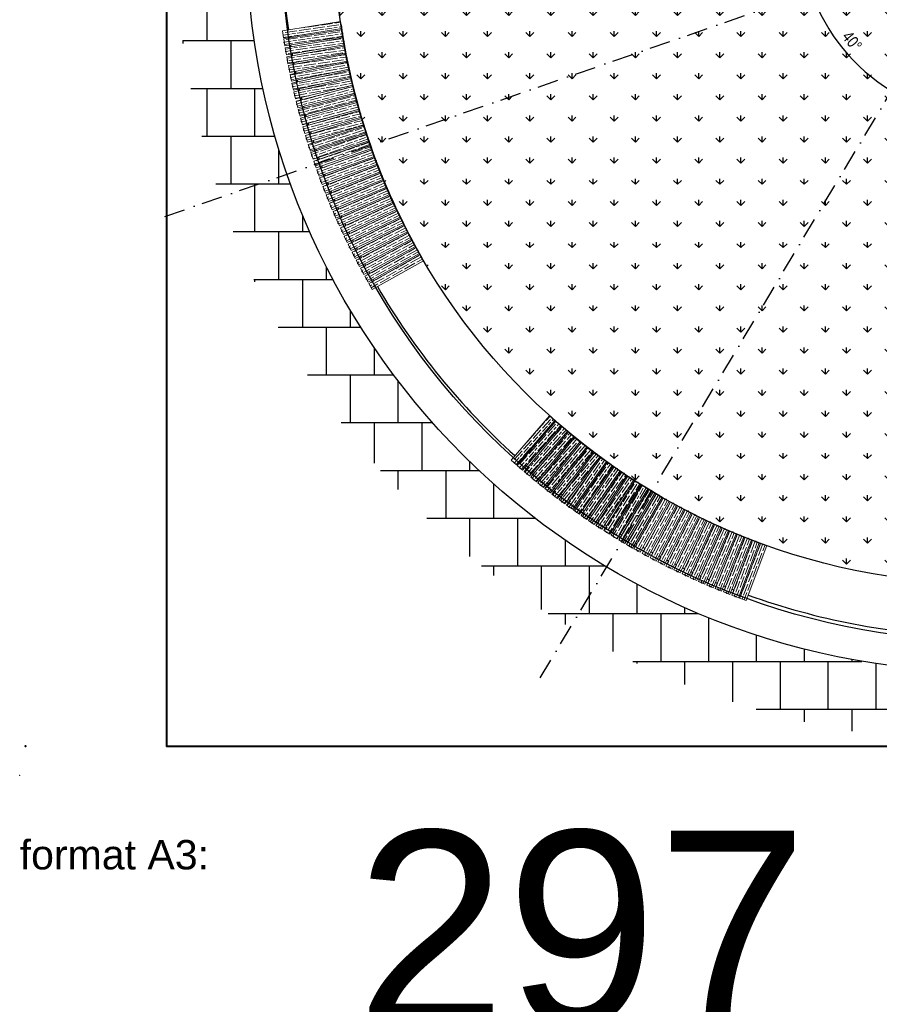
# Model space of a CAD drawing. Header units: millimetres. Extents: x 4078 to 6827, y 2233 to 4193.
# Tile 1 of 16: x 4128 to 4859, y 2553 to 3391. Entities that reach past the tile are written whole.
import ezdxf

# ---------------------------------------------------------------- set-up
doc = ezdxf.new("R2010")
doc.units = ezdxf.units.MM
doc.linetypes.add('Kropki i Kreski', pattern=[670.277762, 352.777767, -176.388884, 0, -141.111112])
for name, color, linetype, lineweight in [('G-Ramka', 5, 'Continuous', 40), ('G-Tabelka', 7, 'Continuous', 5), ('OTK_L_2_Nr_Pióra__7', 7, 'Continuous', 18)]:
    doc.layers.add(name, color=color, linetype=linetype, lineweight=lineweight)
doc.styles.add('Arial CE', font='arial.ttf', dxfattribs={"width": 0.8})
doc.styles.add('Arial-GG', font='arial.ttf')
doc.styles.add('DB-1.0', font='arial.ttf')
doc.dimstyles.new('Kon 50', dxfattribs={"dimscale": 5, "dimtxt": 2, "dimasz": 1, "dimexe": 1, "dimexo": 1, "dimgap": 1, "dimtad": 1, "dimdec": 0, "dimzin": 0, "dimtxsty": 'Arial CE', "dimblk": 'OBLIQUE', "dimcen": 0.09, "dimadec": 0, "dimazin": 0, "dimtfac": 1, "dimtdec": 0, "dimtofl": 0, "dimtmove": 0, "dimatfit": 3, "dimldrblk": 'OBLIQUE', "dimfxl": 0, "dimtolj": 1, "dimtzin": 0, "dimarcsym": 0})
doc.dimstyles.new('S-1 do 10-GG', dxfattribs={"dimscale": 10, "dimtxt": 2.2, "dimasz": 2, "dimexe": 1, "dimexo": 2, "dimgap": 0.6, "dimtad": 1, "dimdec": 0, "dimrnd": 1, "dimtxsty": 'Arial-GG', "dimcen": 0, "dimclrd": 256, "dimclre": 256, "dimclrt": 7, "dimadec": 0, "dimazin": 0, "dimtfac": 1, "dimtdec": 0, "dimtix": 1, "dimtmove": 0, "dimatfit": 2, "dimfxl": 0, "dimlwd": 5, "dimlwe": 5, "dimarcsym": 0})
pattern_1 = [(59.84705, (5916.797, 9653.4706), (5.1881256, -3.01386), [10, -2]), (59.84705, (5917.5215, 9650.7366), (5.1881256, -3.01386), [6, -1.5, 3, -1.5]), (59.84705, (5917.744, 9647.138), (5.1881256, -3.01386), [10, -2])]
pattern_2 = [(55, (12300.672, 3206.174), (4.9149123, -3.4414586), [10, -2]), (55, (12301.163, 3203.388), (4.9149123, -3.4414586), [6, -1.5, 3, -1.5]), (55, (12301.0805, 3199.7837), (4.9149123, -3.4414586), [10, -2])]
pattern_3 = [(50, (12300.672, 3206.174), (4.5962667, -3.8567257), [10, -2]), (50, (12300.918, 3203.356), (4.5962667, -3.8567257), [6, -1.5, 3, -1.5]), (50, (12300.522, 3199.7724), (4.5962667, -3.8567257), [10, -2])]
pattern_4 = [(48, (12300.672, 3206.174), (4.458869, -4.0147836), [10, -2]), (48, (12300.82, 3203.349), (4.458869, -4.0147836), [6, -1.5, 3, -1.5]), (48, (12300.2987, 3199.7815), (4.458869, -4.0147836), [10, -2])]
pattern_5 = [(19.84705, (9668.055, 7584.868), (2.037063, -5.6436137), [10, -2]), (19.84705, (9666.853, 7582.3076), (2.037063, -5.6436137), [6, -1.5, 3, -1.5]), (19.84705, (9664.71, 7579.408), (2.037063, -5.6436137), [10, -2])]
pattern_6 = [(15, (10414.1445, -1457.524), (1.5529143, -5.795555), [10, -2]), (15, (10412.73, -1459.9733), (1.5529143, -5.795555), [6, -1.5, 3, -1.5]), (15, (10410.35, -1462.6817), (1.5529143, -5.795555), [10, -2])]
pattern_7 = [(10, (10414.1445, -1457.524), (1.041889, -5.9088465), [10, -2]), (10, (10412.522, -1459.841), (1.041889, -5.9088465), [6, -1.5, 3, -1.5]), (10, (10409.915, -1462.3313), (1.041889, -5.9088465), [10, -2])]
pattern_8 = [(8, (10414.1445, -1457.524), (0.8350386, -5.9416084), [10, -2]), (8, (10412.442, -1459.783), (0.8350386, -5.9416084), [6, -1.5, 3, -1.5]), (8, (10409.75, -1462.181), (0.8350386, -5.9416084), [10, -2])]

# ---------------------------------------------------------------- blocks, each defined once
blk = doc.blocks.new('_Oblique')
at = {"color": 0, "linetype": 'ByBlock', "lineweight": -2}
blk.add_line((-0.5, -0.5), (0.5, 0.5), dxfattribs=at)
blk = doc.blocks.new('*D3')
at = {"color": 0, "lineweight": -2}
for p, q in [((4393.4, 3503.23), (4389.82, 3483.56)), ((4390.71, 3488.47), (5482.76, 3290.02)), ((5485.44, 3304.78), (5481.86, 3285.1))]:
    blk.add_line(p, q, dxfattribs=at)
at = {"layer": 'Defpoints', "color": 0}
for p in [(4404.65, 3565.16), (5497.68, 3372.16), (5482.76, 3290.02)]:
    blk.add_point(p, dxfattribs=at)
at = {"color": 0, "lineweight": -2, "xscale": 5, "yscale": 5, "zscale": 5}
for p, rotation in [((4390.71, 3488.47), 169.7000486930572), ((5482.76, 3290.02), 349.7000486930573)]:
    blk.add_blockref('_Oblique', p, dxfattribs=dict(at, rotation=rotation))
at = {"color": 0, "insert": (4938.54, 3399.19), "char_height": 10, "attachment_point": 5, "rotation": 349.70005, "style": 'Arial CE'}
blk.add_mtext('\\A1;1110', dxfattribs=at)
blk = doc.blocks.new('*D9')
at = {"layer": 'Defpoints', "color": 0, "ltscale": 2}
for p in [(-10, 167.36), (539.84, 0), (539.84, -52)]:
    blk.add_point(p, dxfattribs=at)
at = {"layer": 'Defpoints', "color": 7, "ltscale": 2, "insert": (158.4, -26.15), "char_height": 33, "attachment_point": 5, "style": 'Arial-GG'}
blk.add_mtext('297 x 550', dxfattribs=at)
blk = doc.blocks.new('*D21')
at = {"color": 0, "lineweight": -2}
blk.add_arc((4950.69, 3465.94), 158.37, 159.12401, 199.12523, dxfattribs=at)
at = {"layer": 'Defpoints', "color": 0}
for p in [(4259.29, 3729.63), (4793.69, 3486.73), (4950.66, 3465.93), (4950.72, 3465.93), (4251.54, 3223.49)]:
    blk.add_point(p, dxfattribs=at)
at = {"color": 0, "lineweight": -2, "xscale": 5, "yscale": 5, "zscale": 5}
for p, rotation in [((4802.71, 3522.37), 69.12401022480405), ((4801.06, 3414.05), 289.1252314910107)]:
    blk.add_blockref('_Oblique', p, dxfattribs=dict(at, rotation=rotation))
at = {"color": 0, "insert": (4782.23, 3468.51), "char_height": 10, "attachment_point": 5, "rotation": 89.12462, "style": 'Arial CE'}
blk.add_mtext('\\A1;40°', dxfattribs=at)
blk = doc.blocks.new('*D22')
at = {"color": 0, "lineweight": -2}
blk.add_arc((4950.75, 3465.96), 157.82, 199.12523, 239.12086, dxfattribs=at)
at = {"layer": 'Defpoints', "color": 0}
for p in [(4950.66, 3465.93), (4950.72, 3465.91), (4817.59, 3381.27), (4251.54, 3223.49), (4570.93, 2830.8)]:
    blk.add_point(p, dxfattribs=at)
at = {"color": 0, "lineweight": -2, "xscale": 5, "yscale": 5, "zscale": 5}
for p, rotation in [((4801.65, 3414.26), 109.1252314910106), ((4869.76, 3330.52), 329.1208565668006)]:
    blk.add_blockref('_Oblique', p, dxfattribs=dict(at, rotation=rotation))
at = {"color": 0, "insert": (4836.16, 3372.76), "char_height": 10, "attachment_point": 5, "rotation": 309.12304, "style": 'Arial CE'}
blk.add_mtext('\\A1;40°', dxfattribs=at)
blk = doc.blocks.new('*D23')
at = {"color": 0, "lineweight": -2}
blk.add_arc((4950.72, 3465.91), 157.66, 239.12086, 279.12152, dxfattribs=at)
at = {"layer": 'Defpoints', "color": 0}
for p in [(4950.72, 3465.93), (4950.72, 3465.91), (4903.19, 3315.58), (4570.93, 2830.8), (5068.03, 2735.28)]:
    blk.add_point(p, dxfattribs=at)
at = {"color": 0, "lineweight": -2, "xscale": 5, "yscale": 5, "zscale": 5}
for p, rotation in [((4869.8, 3330.6), 149.1208565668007), ((4975.71, 3310.24), 9.121519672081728)]:
    blk.add_blockref('_Oblique', p, dxfattribs=dict(at, rotation=rotation))
at = {"color": 0, "insert": (4922.87, 3321), "char_height": 10, "attachment_point": 5, "rotation": 349.12119, "style": 'Arial CE'}
blk.add_mtext('\\A1;40°', dxfattribs=at)
blk = doc.blocks.new('*U8')
blk.add_point((1, 5))
at = {"layer": 'G-Ramka', "color": 0}
blk.add_lwpolyline([(25, 282), (25, 5), (534.84, 5), (534.84, 282)], close=True, dxfattribs=at)
at = {"layer": 'G-Tabelka'}
blk.add_point((0, 0), dxfattribs=at)
at = {"layer": 'G-Ramka', "color": 2, "insert": (0, -11), "char_height": 5, "width": 104.2438, "attachment_point": 1, "style": 'DB-1.0'}
blk.add_mtext('{\\C7;format A3:}', dxfattribs=at)
at = {"layer": 'Defpoints', "ltscale": 2}
dim = blk.add_linear_dim(base=(539.84, -52), p1=(-10, 167.36), p2=(539.84, 0), dimstyle='S-1 do 10-GG', override={"dimscale": 15, "dimpost": '297 x <>', "dimse1": 1, "dimse2": 1, "dimsd1": 1, "dimsd2": 1}, dxfattribs=at)
dim.commit()
dim.dimension.update_dxf_attribs({"geometry": '*D9', "text_midpoint": (158.4, -52), "dimtype": 160})

msp = doc.modelspace()

# ---------------------------------------------------------------- hatches: boundary and pattern name
h = msp.add_hatch()
h.set_pattern_fill('AR-B88', color=252, scale=0.2)
h.paths.add_polyline_path([(4260.71, 3465.92, 1), (5640.71, 3465.92, 1)])
h.paths.add_polyline_path([(5580.71, 3465.92, -1), (4320.71, 3465.92, -1)], flags=16)
h.paths.add_polyline_path([(5481.42, 3756.3), (5437.68, 3732.08), (5434.77, 3737.33), (5478.52, 3761.55)], flags=0)
h.paths.add_polyline_path([(5505.71, 3465.92, -0.051339), (5494.02, 3352.85, 0.095216), (5497.23, 3562.3, 0.915914), (4395.71, 3465.92, 1), (5505.71, 3465.92, 0.043667), (5497.23, 3562.3, -0.095216), (5494.02, 3352.85, -0.901966), (4395.71, 3465.92, -1)], flags=0)
h.paths.add_polyline_path([(5000.71, 3465.92, -1), (4900.71, 3465.92, -1)], flags=0)
h.paths.add_polyline_path([(4995.71, 3465.92, -1), (4905.71, 3465.92, -1)], flags=0)
at = {"linetype": 'Continuous'}
h = msp.add_hatch(dxfattribs=at)
h.set_pattern_fill('GRASS', color=74, style=0)
h.paths.add_polyline_path([(4395.71, 3465.92, 1), (5505.71, 3465.92, 1)])
edge = h.paths.add_edge_path(flags=0)
edge.add_arc((4950.71, 3465.92), 50, 0, 180)
edge.add_arc((4950.71, 3465.92), 50, 180, 360)
at = {"lineweight": 15}
h = msp.add_hatch(dxfattribs=at)
h.set_pattern_fill('GOST_WOOD', color=35, angle=278)
h.set_pattern_definition(pattern_8)
h.paths.add_polyline_path([(4352.57, 3375.59), (4351.63, 3381.52), (4401.02, 3389.31), (4401.95, 3383.39)])
h = msp.add_hatch(dxfattribs=at)
h.set_pattern_fill('GOST_WOOD', color=35, angle=278)
h.set_pattern_definition(pattern_8)
h.paths.add_polyline_path([(4353.62, 3368.65), (4352.68, 3374.57), (4402.07, 3382.37), (4403.01, 3376.44)])
h = msp.add_hatch(dxfattribs=at)
h.set_pattern_fill('GOST_WOOD', color=35, angle=278)
h.set_pattern_definition(pattern_8)
h.paths.add_polyline_path([(4354.9, 3361.09), (4353.89, 3367.01), (4403.17, 3375.43), (4404.18, 3369.51)])
h = msp.add_hatch(dxfattribs=at)
h.set_pattern_fill('GOST_WOOD', color=35, angle=278)
h.set_pattern_definition(pattern_8)
h.paths.add_polyline_path([(4356.27, 3353.56), (4355.19, 3359.46), (4404.36, 3368.51), (4405.45, 3362.6)])
h = msp.add_hatch(dxfattribs=at)
h.set_pattern_fill('GOST_WOOD', color=35, angle=278)
h.set_pattern_definition(pattern_8)
h.paths.add_polyline_path([(4357.74, 3346.05), (4356.58, 3351.93), (4405.64, 3361.6), (4406.8, 3355.71)])
h = msp.add_hatch(dxfattribs=at)
h.set_pattern_fill('GOST_WOOD', color=35, angle=280)
h.set_pattern_definition(pattern_7)
h.paths.add_polyline_path([(4359.31, 3338.55), (4358.07, 3344.42), (4407, 3354.71), (4408.24, 3348.83)])
h = msp.add_hatch(dxfattribs=at)
h.set_pattern_fill('GOST_WOOD', color=35, angle=280)
h.set_pattern_definition(pattern_7)
h.paths.add_polyline_path([(4360.96, 3331.07), (4359.66, 3336.93), (4408.45, 3347.83), (4409.76, 3341.98)])
h = msp.add_hatch(dxfattribs=at)
h.set_pattern_fill('GOST_WOOD', color=35, angle=280)
h.set_pattern_definition(pattern_7)
h.paths.add_polyline_path([(4362.72, 3323.62), (4361.34, 3329.46), (4409.99, 3340.98), (4411.37, 3335.14)])
h = msp.add_hatch(dxfattribs=at)
h.set_pattern_fill('GOST_WOOD', color=35, angle=285)
h.set_pattern_definition(pattern_6)
h.paths.add_polyline_path([(4364.67, 3315.88), (4363.17, 3321.69), (4411.6, 3334.14), (4413.09, 3328.33)])
h = msp.add_hatch(dxfattribs=at)
h.set_pattern_fill('GOST_WOOD', color=35, angle=285)
h.set_pattern_definition(pattern_6)
h.paths.add_polyline_path([(4366.51, 3308.78), (4364.98, 3314.58), (4413.33, 3327.33), (4414.86, 3321.53)])
h = msp.add_hatch(dxfattribs=at)
h.set_pattern_fill('GOST_WOOD', color=35, angle=285)
h.set_pattern_definition(pattern_6)
h.paths.add_polyline_path([(4368.55, 3301.4), (4366.94, 3307.18), (4415.12, 3320.54), (4416.73, 3314.76)])
h = msp.add_hatch(dxfattribs=at)
h.set_pattern_fill('GOST_WOOD', color=35, angle=285)
h.set_pattern_definition(pattern_6)
h.paths.add_polyline_path([(4370.67, 3294.04), (4369, 3299.8), (4417.01, 3313.77), (4418.68, 3308.01)])
h = msp.add_hatch(dxfattribs=at)
h.set_pattern_fill('GOST_WOOD', color=35, angle=285)
h.set_pattern_definition(pattern_6)
h.paths.add_polyline_path([(4372.9, 3286.72), (4371.15, 3292.45), (4418.98, 3307.03), (4420.73, 3301.29)])
h = msp.add_hatch(dxfattribs=at)
h.set_pattern_fill('GOST_WOOD', color=35, angle=288)
h.set_pattern_definition([(18, (10414.1445, -1457.524), (1.854102, -5.706339), [10, -2]), (18, (10412.8604, -1460.044), (1.854102, -5.706339), [6, -1.5, 3, -1.5]), (18, (10410.625, -1462.873), (1.854102, -5.706339), [10, -2])])
h.paths.add_polyline_path([(4375.32, 3279.13), (4373.47, 3284.83), (4421.01, 3300.3), (4422.87, 3294.6)])
h = msp.add_hatch(dxfattribs=at)
h.set_pattern_fill('GOST_WOOD', color=35, angle=289.84705)
h.set_pattern_definition(pattern_5)
h.paths.add_polyline_path([(4377.62, 3272.15), (4375.72, 3277.84), (4423.17, 3293.62), (4425.06, 3287.93)])
h = msp.add_hatch(dxfattribs=at)
h.set_pattern_fill('GOST_WOOD', color=35, angle=289.12185)
h.set_pattern_definition([(19.12185, (9719.81, 7524.832), (1.9654695, -5.6689443), [10, -2]), (19.12185, (9718.575, 7522.287), (1.9654695, -5.6689443), [6, -1.5, 3, -1.5]), (19.12185, (9716.396, 7519.415), (1.9654695, -5.6689443), [10, -2])])
h.paths.add_polyline_path([(4378.15, 3270.58), (4380.12, 3264.91), (4427.36, 3281.29), (4425.39, 3286.96)])
h = msp.add_hatch(dxfattribs=at)
h.set_pattern_fill('GOST_WOOD', color=35, angle=289.84705)
h.set_pattern_definition(pattern_5)
h.paths.add_polyline_path([(4380.67, 3263.34), (4382.71, 3257.7), (4429.74, 3274.68), (4427.7, 3280.32)])
h = msp.add_hatch(dxfattribs=at)
h.set_pattern_fill('GOST_WOOD', color=35, angle=290.21748)
h.set_pattern_definition([(20.21748, (9642.525, 7612.058), (2.0735065, -5.630326), [10, -2]), (20.21748, (9641.339, 7609.49), (2.0735065, -5.630326), [6, -1.5, 3, -1.5]), (20.21748, (9639.215, 7606.577), (2.0735065, -5.630326), [10, -2])])
h.paths.add_polyline_path([(4383.19, 3256.44), (4385.26, 3250.81), (4432.18, 3268.09), (4430.11, 3273.72)])
h = msp.add_hatch(dxfattribs=at)
h.set_pattern_fill('GOST_WOOD', color=35, angle=291.29747)
h.set_pattern_definition([(21.29747, (9562.2853, 7702.952), (2.179261, -5.5902435), [10, -2]), (21.29747, (9561.1483, 7700.362), (2.179261, -5.5902435), [6, -1.5, 3, -1.5]), (21.29747, (9559.0796, 7697.409), (2.179261, -5.5902435), [10, -2])])
h.paths.add_polyline_path([(4385.98, 3248.98), (4388.16, 3243.39), (4434.74, 3261.55), (4432.56, 3267.14)])
h = msp.add_hatch(dxfattribs=at)
h.set_pattern_fill('GOST_WOOD', color=35, angle=292.02268)
h.set_pattern_definition([(22.02268, (9508.288, 7760.981), (2.249842, -5.562213), [10, -2]), (22.02268, (9507.184, 7758.377), (2.249842, -5.562213), [6, -1.5, 3, -1.5]), (22.02268, (9505.153, 7755.398), (2.249842, -5.562213), [10, -2])])
h.paths.add_polyline_path([(4388.77, 3241.85), (4391.02, 3236.29), (4437.37, 3255.04), (4435.12, 3260.6)])
h = msp.add_hatch(dxfattribs=at)
h.set_pattern_fill('GOST_WOOD', color=35, angle=292.74789)
h.set_pattern_definition([(22.74789, (9453.5605, 7818.3213), (2.3200624, -5.533291), [10, -2]), (22.74789, (9452.4894, 7815.7036), (2.3200624, -5.533291), [6, -1.5, 3, -1.5]), (22.74789, (9450.496, 7812.699), (2.3200624, -5.533291), [10, -2])])
h.paths.add_polyline_path([(4391.65, 3234.75), (4393.97, 3229.22), (4440.08, 3248.55), (4437.76, 3254.09)])
h = msp.add_hatch(dxfattribs=at)
h.set_pattern_fill('GOST_WOOD', color=35, angle=293.4731)
h.set_pattern_definition([(23.4731, (9398.1117, 7874.9646), (2.389911, -5.503483), [10, -2]), (23.4731, (9397.074, 7872.3335), (2.389911, -5.503483), [6, -1.5, 3, -1.5]), (23.4731, (9395.119, 7869.304), (2.389911, -5.503483), [10, -2])])
h.paths.add_polyline_path([(4394.62, 3227.7), (4397.01, 3222.19), (4442.87, 3242.11), (4440.48, 3247.61)])
h = msp.add_hatch(dxfattribs=at)
h.set_pattern_fill('GOST_WOOD', color=35, angle=293.82789)
h.set_pattern_definition([(23.82789, (9372.185, 7899.141), (2.423944, -5.4885787), [10, -2]), (23.82789, (9371.1636, 7896.504), (2.423944, -5.4885787), [6, -1.5, 3, -1.5]), (23.82789, (9369.227, 7893.462), (2.423944, -5.4885787), [10, -2])])
h.paths.add_polyline_path([(4397.57, 3220.98), (4399.99, 3215.49), (4445.73, 3235.69), (4443.31, 3241.18)])
h = msp.add_hatch(dxfattribs=at)
h.set_pattern_fill('GOST_WOOD', color=35, angle=294.92353)
h.set_pattern_definition([(24.92353, (9285.0855, 7986.123), (2.5284493, -5.4412264), [10, -2]), (24.92353, (9284.1146, 7983.4667), (2.5284493, -5.4412264), [6, -1.5, 3, -1.5]), (24.92353, (9282.237, 7980.3887), (2.5284493, -5.4412264), [10, -2])])
h.paths.add_polyline_path([(4400.83, 3213.7), (4403.36, 3208.25), (4448.7, 3229.32), (4446.17, 3234.77)])
h = msp.add_hatch(dxfattribs=at)
h.set_pattern_fill('GOST_WOOD', color=35, angle=295.64874)
h.set_pattern_definition([(25.64874, (9227.5263, 8040.6207), (2.597116, -5.408788), [10, -2]), (25.64874, (9226.589, 8037.952), (2.597116, -5.408788), [6, -1.5, 3, -1.5]), (25.64874, (9224.7504, 8034.8506), (2.597116, -5.408788), [10, -2])])
h.paths.add_polyline_path([(4404.07, 3206.76), (4406.66, 3201.35), (4451.74, 3222.99), (4449.14, 3228.4)])
h = msp.add_hatch(dxfattribs=at)
h.set_pattern_fill('GOST_WOOD', color=35, angle=296.37395)
h.set_pattern_definition([(26.37395, (9169.282, 8094.385), (2.665367, -5.375483), [10, -2]), (26.37395, (9168.3786, 8091.705), (2.665367, -5.375483), [6, -1.5, 3, -1.5]), (26.37395, (9166.5793, 8088.5805), (2.665367, -5.375483), [10, -2])])
h.paths.add_polyline_path([(4407.39, 3199.86), (4410.06, 3194.48), (4454.85, 3216.69), (4452.19, 3222.07)])
h = msp.add_hatch(dxfattribs=at)
h.set_pattern_fill('GOST_WOOD', color=35, angle=297.09916)
h.set_pattern_definition([(27.09916, (9110.362, 8147.4084), (2.733191, -5.341317), [10, -2]), (27.09916, (9109.4924, 8144.717), (2.733191, -5.341317), [6, -1.5, 3, -1.5]), (27.09916, (9107.733, 8141.57), (2.733191, -5.341317), [10, -2])])
h.paths.add_polyline_path([(4410.8, 3193), (4413.54, 3187.66), (4458.05, 3210.44), (4455.31, 3215.78)])
h = msp.add_hatch(dxfattribs=at)
h.set_pattern_fill('GOST_WOOD', color=35, angle=297.82437)
h.set_pattern_definition([(27.82437, (9050.775, 8199.6814), (2.800577, -5.306295), [10, -2]), (27.82437, (9049.94, 8196.979), (2.800577, -5.306295), [6, -1.5, 3, -1.5]), (27.82437, (9048.2203, 8193.81), (2.800577, -5.306295), [10, -2])])
h.paths.add_polyline_path([(4414.3, 3186.19), (4417.1, 3180.88), (4461.32, 3204.22), (4458.52, 3209.53)])
h = msp.add_hatch(dxfattribs=at)
h.set_pattern_fill('GOST_WOOD', color=35, angle=298.54958)
h.set_pattern_definition([(28.54958, (8990.532, 8251.196), (2.867514, -5.2704234), [10, -2]), (28.54958, (8989.731, 8248.4835), (2.867514, -5.2704234), [6, -1.5, 3, -1.5]), (28.54958, (8988.0514, 8245.293), (2.867514, -5.2704234), [10, -2])])
h.paths.add_polyline_path([(4417.88, 3179.42), (4420.75, 3174.15), (4464.67, 3198.05), (4461.8, 3203.32)])
h = msp.add_hatch(dxfattribs=at)
h.set_pattern_fill('GOST_WOOD', color=35, angle=299.27479)
h.set_pattern_definition([(29.27479, (8929.641, 8301.944), (2.933992, -5.233707), [10, -2]), (29.27479, (8928.8745, 8299.2217), (2.933992, -5.233707), [6, -1.5, 3, -1.5]), (29.27479, (8927.2357, 8296.01), (2.933992, -5.233707), [10, -2])])
h.paths.add_polyline_path([(4421.55, 3172.7), (4424.49, 3167.47), (4468.1, 3191.92), (4465.17, 3197.15)])
h = msp.add_hatch(dxfattribs=at)
h.set_pattern_fill('GOST_WOOD', color=35, angle=299.27479)
h.set_pattern_definition([(29.27479, (8933.115, 8295.8385), (2.933992, -5.233707), [10, -2]), (29.27479, (8932.3484, 8293.116), (2.933992, -5.233707), [6, -1.5, 3, -1.5]), (29.27479, (8930.7095, 8289.9044), (2.933992, -5.233707), [10, -2])])
h.paths.add_polyline_path([(4425.03, 3166.59), (4427.96, 3161.36), (4471.57, 3185.81), (4468.64, 3191.04)])
h = msp.add_hatch(dxfattribs=at)
h.set_pattern_fill('GOST_WOOD', color=35, angle=318)
h.set_pattern_definition(pattern_4)
h.paths.add_polyline_path([(4550.57, 3012.25), (4546.04, 3016.19), (4578.86, 3053.9), (4583.39, 3049.96)])
h = msp.add_hatch(dxfattribs=at)
h.set_pattern_fill('GOST_WOOD', color=35, angle=318)
h.set_pattern_definition(pattern_4)
h.paths.add_polyline_path([(4555.84, 3007.6), (4551.31, 3011.54), (4584.13, 3049.26), (4588.66, 3045.32)])
h = msp.add_hatch(dxfattribs=at)
h.set_pattern_fill('GOST_WOOD', color=35, angle=318)
h.set_pattern_definition(pattern_4)
h.paths.add_polyline_path([(4561.67, 3002.64), (4557.09, 3006.52), (4589.44, 3044.65), (4594.01, 3040.77)])
h = msp.add_hatch(dxfattribs=at)
h.set_pattern_fill('GOST_WOOD', color=35, angle=318)
h.set_pattern_definition(pattern_4)
h.paths.add_polyline_path([(4567.56, 2997.75), (4562.94, 3001.58), (4594.8, 3040.11), (4599.42, 3036.29)])
h = msp.add_hatch(dxfattribs=at)
h.set_pattern_fill('GOST_WOOD', color=35, angle=318)
h.set_pattern_definition(pattern_4)
h.paths.add_polyline_path([(4573.52, 2992.94), (4568.85, 2996.7), (4600.22, 3035.64), (4604.89, 3031.88)])
h = msp.add_hatch(dxfattribs=at)
h.set_pattern_fill('GOST_WOOD', color=35, angle=320)
h.set_pattern_definition(pattern_3)
h.paths.add_polyline_path([(4579.54, 2988.2), (4574.82, 2991.91), (4605.69, 3031.24), (4610.41, 3027.53)])
h = msp.add_hatch(dxfattribs=at)
h.set_pattern_fill('GOST_WOOD', color=35, angle=320)
h.set_pattern_definition(pattern_3)
h.paths.add_polyline_path([(4585.62, 2983.54), (4580.85, 2987.19), (4611.22, 3026.91), (4615.99, 3023.26)])
h = msp.add_hatch(dxfattribs=at)
h.set_pattern_fill('GOST_WOOD', color=35, angle=320)
h.set_pattern_definition(pattern_3)
h.paths.add_polyline_path([(4591.75, 2978.96), (4586.94, 2982.55), (4616.81, 3022.64), (4621.62, 3019.06)])
h = msp.add_hatch(dxfattribs=at)
h.set_pattern_fill('GOST_WOOD', color=35, angle=325)
h.set_pattern_definition(pattern_2)
h.paths.add_polyline_path([(4598.22, 2974.28), (4593.34, 2977.77), (4622.43, 3018.44), (4627.31, 3014.95)])
h = msp.add_hatch(dxfattribs=at)
h.set_pattern_fill('GOST_WOOD', color=35, angle=325)
h.set_pattern_definition(pattern_2)
h.paths.add_polyline_path([(4604.19, 2970.03), (4599.29, 2973.49), (4628.13, 3014.33), (4633.03, 3010.87)])
h = msp.add_hatch(dxfattribs=at)
h.set_pattern_fill('GOST_WOOD', color=35, angle=325)
h.set_pattern_definition(pattern_2)
h.paths.add_polyline_path([(4610.5, 2965.68), (4605.55, 2969.08), (4633.88, 3010.29), (4638.82, 3006.89)])
h = msp.add_hatch(dxfattribs=at)
h.set_pattern_fill('GOST_WOOD', color=35, angle=325)
h.set_pattern_definition(pattern_2)
h.paths.add_polyline_path([(4616.86, 2961.42), (4611.87, 2964.75), (4639.67, 3006.31), (4644.66, 3002.98)])
h = msp.add_hatch(dxfattribs=at)
h.set_pattern_fill('GOST_WOOD', color=35, angle=325)
h.set_pattern_definition(pattern_2)
h.paths.add_polyline_path([(4623.27, 2957.23), (4618.24, 2960.5), (4645.51, 3002.41), (4650.54, 2999.14)])
h = msp.add_hatch(dxfattribs=at)
h.set_pattern_fill('GOST_WOOD', color=35, angle=328)
h.set_pattern_definition([(58, (12300.672, 3206.174), (5.0882886, -3.1795156), [10, -2]), (58, (12301.308, 3203.418), (5.0882886, -3.1795156), [6, -1.5, 3, -1.5]), (58, (12301.4143, 3199.814), (5.0882886, -3.1795156), [10, -2])])
h.paths.add_polyline_path([(4630.01, 2952.98), (4624.92, 2956.16), (4651.39, 2998.57), (4656.48, 2995.39)])
h = msp.add_hatch(dxfattribs=at)
h.set_pattern_fill('GOST_WOOD', color=35, angle=329.84705)
h.set_pattern_definition(pattern_1)
h.paths.add_polyline_path([(4636.25, 2949.11), (4631.14, 2952.25), (4657.34, 2994.84), (4662.45, 2991.69)])
h = msp.add_hatch(dxfattribs=at)
h.set_pattern_fill('GOST_WOOD', color=35, angle=329.12185)
h.set_pattern_definition([(59.12185, (5995.0335, 9640.748), (5.149564, -3.079284), [10, -2]), (59.12185, (5995.7236, 9638.005), (5.149564, -3.079284), [6, -1.5, 3, -1.5]), (59.12185, (5995.9005, 9634.4036), (5.149564, -3.079284), [10, -2])])
h.paths.add_polyline_path([(4637.67, 2948.25), (4642.82, 2945.17), (4668.48, 2988.08), (4663.33, 2991.16)])
h = msp.add_hatch(dxfattribs=at)
h.set_pattern_fill('GOST_WOOD', color=35, angle=329.84705)
h.set_pattern_definition(pattern_1)
h.paths.add_polyline_path([(4644.25, 2944.33), (4649.43, 2941.31), (4674.55, 2984.55), (4669.36, 2987.56)])
h = msp.add_hatch(dxfattribs=at)
h.set_pattern_fill('GOST_WOOD', color=35, angle=330.21748)
h.set_pattern_definition([(60.21748, (5879.762, 9657.889), (5.207502, -2.9802556), [10, -2]), (60.21748, (5880.504, 9655.16), (5.207502, -2.9802556), [6, -1.5, 3, -1.5]), (60.21748, (5880.75, 9651.5627), (5.207502, -2.9802556), [10, -2])])
h.paths.add_polyline_path([(4650.61, 2940.66), (4655.82, 2937.68), (4680.66, 2981.07), (4675.45, 2984.05)])
h = msp.add_hatch(dxfattribs=at)
h.set_pattern_fill('GOST_WOOD', color=35, angle=331.29747)
h.set_pattern_definition([(61.29747, (5759.8693, 9675.941), (5.26275, -2.881573), [10, -2]), (61.29747, (5760.663, 9673.226), (5.26275, -2.881573), [6, -1.5, 3, -1.5]), (61.29747, (5760.9765, 9669.634), (5.26275, -2.881573), [10, -2])])
h.paths.add_polyline_path([(4657.55, 2936.73), (4662.81, 2933.85), (4686.82, 2977.71), (4681.56, 2980.59)])
h = msp.add_hatch(dxfattribs=at)
h.set_pattern_fill('GOST_WOOD', color=35, angle=332.02268)
h.set_pattern_definition([(62.02268, (5681.205, 9685.6847), (5.2988003, -2.814732), [10, -2]), (62.02268, (5682.033, 9682.98), (5.2988003, -2.814732), [6, -1.5, 3, -1.5]), (62.02268, (5682.392, 9679.3925), (5.2988003, -2.814732), [10, -2])])
h.paths.add_polyline_path([(4664.27, 2933.07), (4669.57, 2930.25), (4693.02, 2974.41), (4687.72, 2977.22)])
h = msp.add_hatch(dxfattribs=at)
h.set_pattern_fill('GOST_WOOD', color=35, angle=332.74789)
h.set_pattern_definition([(62.74789, (5602.4234, 9694.432), (5.334002, -2.7474396), [10, -2]), (62.74789, (5603.2856, 9691.738), (5.334002, -2.7474396), [6, -1.5, 3, -1.5]), (62.74789, (5603.69, 9688.1553), (5.334002, -2.7474396), [10, -2])])
h.paths.add_polyline_path([(4671.04, 2929.48), (4676.37, 2926.74), (4699.27, 2971.19), (4693.93, 2973.93)])
h = msp.add_hatch(dxfattribs=at)
h.set_pattern_fill('GOST_WOOD', color=35, angle=333.4731)
h.set_pattern_definition([(63.4731, (5523.5375, 9702.1814), (5.368349, -2.679707), [10, -2]), (63.4731, (5524.434, 9699.499), (5.368349, -2.679707), [6, -1.5, 3, -1.5]), (63.4731, (5524.8833, 9695.9213), (5.368349, -2.679707), [10, -2])])
h.paths.add_polyline_path([(4677.85, 2925.99), (4683.22, 2923.31), (4705.55, 2968.04), (4700.18, 2970.72)])
h = msp.add_hatch(dxfattribs=at)
h.set_pattern_fill('GOST_WOOD', color=35, angle=333.82789)
h.set_pattern_definition([(63.82789, (5488.136, 9704.0365), (5.384839, -2.646414), [10, -2]), (63.82789, (5489.049, 9701.3594), (5.384839, -2.646414), [6, -1.5, 3, -1.5]), (63.82789, (5489.521, 9697.785), (5.384839, -2.646414), [10, -2])])
h.paths.add_polyline_path([(4684.42, 2922.73), (4689.81, 2920.09), (4711.86, 2964.96), (4706.48, 2967.61)])
h = msp.add_hatch(dxfattribs=at)
h.set_pattern_fill('GOST_WOOD', color=35, angle=334.92353)
h.set_pattern_definition([(64.92353, (5365.503, 9714.682), (5.4344574, -2.5429654), [10, -2]), (64.92353, (5366.467, 9712.023), (5.4344574, -2.5429654), [6, -1.5, 3, -1.5]), (64.92353, (5367.007, 9708.458), (5.4344574, -2.5429654), [10, -2])])
h.paths.add_polyline_path([(4691.6, 2919.25), (4697.04, 2916.71), (4718.23, 2962), (4712.8, 2964.54)])
h = msp.add_hatch(dxfattribs=at)
h.set_pattern_fill('GOST_WOOD', color=35, angle=335.64874)
h.set_pattern_definition([(65.64874, (5286.38, 9719.431), (5.4662083, -2.473978), [10, -2]), (65.64874, (5287.3773, 9716.7844), (5.4662083, -2.473978), [6, -1.5, 3, -1.5]), (65.64874, (5287.9624, 9713.2267), (5.4662083, -2.473978), [10, -2])])
h.paths.add_polyline_path([(4698.54, 2916.02), (4704.01, 2913.54), (4724.63, 2959.09), (4719.16, 2961.57)])
h = msp.add_hatch(dxfattribs=at)
h.set_pattern_fill('GOST_WOOD', color=35, angle=336.37395)
h.set_pattern_definition([(66.37395, (5207.203, 9723.1785), (5.4970835, -2.404594), [10, -2]), (66.37395, (5208.234, 9720.5446), (5.4970835, -2.404594), [6, -1.5, 3, -1.5]), (66.37395, (5208.864, 9716.9945), (5.4970835, -2.404594), [10, -2])])
h.paths.add_polyline_path([(4705.53, 2912.87), (4711.02, 2910.46), (4731.06, 2956.27), (4725.56, 2958.68)])
h = msp.add_hatch(dxfattribs=at)
h.set_pattern_fill('GOST_WOOD', color=35, angle=337.09916)
h.set_pattern_definition([(67.09916, (5127.985, 9725.9233), (5.527078, -2.334825), [10, -2]), (67.09916, (5129.049, 9723.3027), (5.527078, -2.334825), [6, -1.5, 3, -1.5]), (67.09916, (5129.724, 9719.761), (5.527078, -2.334825), [10, -2])])
h.paths.add_polyline_path([(4712.55, 2909.81), (4718.07, 2907.47), (4737.53, 2953.53), (4732, 2955.87)])
h = msp.add_hatch(dxfattribs=at)
h.set_pattern_fill('GOST_WOOD', color=35, angle=337.82437)
h.set_pattern_definition([(67.82437, (5048.7384, 9727.6653), (5.556187, -2.264682), [10, -2]), (67.82437, (5049.8355, 9725.0583), (5.556187, -2.264682), [6, -1.5, 3, -1.5]), (67.82437, (5050.555, 9721.5254), (5.556187, -2.264682), [10, -2])])
h.paths.add_polyline_path([(4719.6, 2906.84), (4725.16, 2904.57), (4744.03, 2950.88), (4738.48, 2953.14)])
h = msp.add_hatch(dxfattribs=at)
h.set_pattern_fill('GOST_WOOD', color=35, angle=338.54958)
h.set_pattern_definition([(68.54958, (4969.476, 9728.404), (5.584406, -2.194176), [10, -2]), (68.54958, (4970.606, 9725.811), (5.584406, -2.194176), [6, -1.5, 3, -1.5]), (68.54958, (4971.3707, 9722.2877), (5.584406, -2.194176), [10, -2])])
h.paths.add_polyline_path([(4726.7, 2903.96), (4732.28, 2901.76), (4750.57, 2948.3), (4744.98, 2950.49)])
h = msp.add_hatch(dxfattribs=at)
h.set_pattern_fill('GOST_WOOD', color=35, angle=339.27479)
h.set_pattern_definition([(69.27479, (4890.211, 9728.1397), (5.6117305, -2.1233185), [10, -2]), (69.27479, (4891.374, 9725.5613), (5.6117305, -2.1233185), [6, -1.5, 3, -1.5]), (69.27479, (4892.183, 9722.0477), (5.6117305, -2.1233185), [10, -2])])
h.paths.add_polyline_path([(4733.83, 2901.17), (4739.44, 2899.04), (4757.14, 2945.81), (4751.52, 2947.93)])
h = msp.add_hatch(dxfattribs=at)
h.set_pattern_fill('GOST_WOOD', color=35, angle=339.27479)
h.set_pattern_definition([(69.27479, (4896.797, 9725.6953), (5.6117305, -2.1233185), [10, -2]), (69.27479, (4897.9596, 9723.117), (5.6117305, -2.1233185), [6, -1.5, 3, -1.5]), (69.27479, (4898.7685, 9719.6033), (5.6117305, -2.1233185), [10, -2])])
h.paths.add_polyline_path([(4740.42, 2898.72), (4746.03, 2896.6), (4763.72, 2943.36), (4758.11, 2945.49)])

# ---------------------------------------------------------------- linework, layer by layer
at = {"color": 6, "linetype": 'Kropki i Kreski', "ltscale": 0.05}
for p, q in [((4251.54, 3223.49), (4950.66, 3465.93)), ((4570.93, 2830.8), (4950.72, 3465.91))]:
    msp.add_line(p, q, dxfattribs=at)
at = {"color": 252}
msp.add_circle((4950.71, 3465.92), 630, dxfattribs=at)
msp.add_circle((4951.91, 3463.75), 601.47)
at = {"color": 2}
msp.add_circle((4950.71, 3465.92), 555, dxfattribs=at)
for centre, radius, start, end in [((4950.71, 3465.92), 600, 170.23372, 188.01165), ((4950.75, 3465.93), 555, 188.24368, 210), ((4950.71, 3465.92), 600, 188.58465, 188.68249), ((4950.71, 3465.92), 600, 189.25545, 189.40776), ((4950.71, 3465.92), 600, 189.98072, 190.13303), ((4950.71, 3465.92), 600, 190.70599, 190.85829), ((4950.71, 3465.92), 600, 191.43125, 191.58356), ((4950.71, 3465.92), 600, 192.15652, 192.30882), ((4950.71, 3465.92), 600, 192.88179, 193.03409), ((4950.71, 3465.92), 600, 193.60705, 193.78716), ((4950.71, 3465.92), 600, 194.36013, 194.48462), ((4950.71, 3465.92), 600, 195.05758, 195.20989), ((4950.71, 3465.92), 600, 195.78285, 195.93515), ((4950.71, 3465.92), 600, 196.50811, 196.66042), ((4950.71, 3465.92), 600, 197.23338, 197.41231), ((4950.71, 3465.92), 600, 197.98528, 198.11095), ((4950.71, 3465.92), 600, 198.68391, 198.83622), ((4950.71, 3465.92), 600, 199.40918, 199.56148), ((4950.71, 3465.92), 600, 200.13444, 200.26011), ((4950.71, 3465.92), 600, 200.83308, 201.01201), ((4950.71, 3465.92), 600, 201.58497, 201.73728), ((4950.71, 3465.92), 600, 202.31024, 202.46254), ((4950.71, 3465.92), 600, 203.0355, 203.18781), ((4950.71, 3465.92), 600, 203.76077, 203.88526), ((4950.71, 3465.92), 600, 204.45823, 204.63833), ((4950.71, 3465.92), 600, 205.21129, 205.3636), ((4950.71, 3465.92), 600, 205.93656, 206.08886), ((4950.71, 3465.92), 600, 206.66182, 206.81412), ((4950.71, 3465.92), 600, 207.38708, 207.53939), ((4950.71, 3465.92), 600, 208.11235, 208.26465), ((4950.71, 3465.92), 600, 208.83761, 208.98991), ((4950.71, 3465.92), 600, 209.56287, 209.66072), ((4950.71, 3465.92), 600, 210.23372, 228.01165), ((4950.74, 3465.95), 555, 228.24368, 250), ((4950.71, 3465.92), 600, 228.58465, 228.68249), ((4950.71, 3465.92), 600, 229.25545, 229.40776), ((4950.71, 3465.92), 600, 229.98072, 230.13303), ((4950.71, 3465.92), 600, 230.70599, 230.85829), ((4950.71, 3465.92), 600, 231.43125, 231.58356), ((4950.71, 3465.92), 600, 232.15652, 232.30882), ((4950.71, 3465.92), 600, 232.88179, 233.03409), ((4950.71, 3465.92), 600, 233.60705, 233.78716), ((4950.71, 3465.92), 600, 234.36013, 234.48462), ((4950.71, 3465.92), 600, 235.05758, 235.20989), ((4950.71, 3465.92), 600, 235.78285, 235.93515), ((4950.71, 3465.92), 600, 236.50811, 236.66042), ((4950.71, 3465.92), 600, 237.23338, 237.41231), ((4950.71, 3465.92), 600, 237.98528, 238.11095), ((4950.71, 3465.92), 600, 238.68391, 238.83622), ((4950.71, 3465.92), 600, 239.40918, 239.56148), ((4950.71, 3465.92), 600, 240.13444, 240.26011), ((4950.71, 3465.92), 600, 240.83308, 241.01201), ((4950.71, 3465.92), 600, 241.58497, 241.73728), ((4950.71, 3465.92), 600, 242.31024, 242.46254), ((4950.71, 3465.92), 600, 243.0355, 243.18781), ((4950.71, 3465.92), 600, 243.76077, 243.88526), ((4950.71, 3465.92), 600, 244.45823, 244.63833), ((4950.71, 3465.92), 600, 245.21129, 245.3636), ((4950.71, 3465.92), 600, 245.93656, 246.08886), ((4950.71, 3465.92), 600, 246.66182, 246.81412), ((4950.71, 3465.92), 600, 247.38708, 247.53939), ((4950.71, 3465.92), 600, 248.11235, 248.26465), ((4950.71, 3465.92), 600, 248.83761, 248.98991), ((4950.71, 3465.92), 600, 249.56287, 249.66072), ((4950.71, 3465.92), 600, 250.23372, 268.01165)]:
    msp.add_arc(centre, radius, start, end, dxfattribs=at)
for p in [(4402.54, 3379.4), (4353.15, 3371.61), (4403.68, 3372.47), (4354.39, 3364.05), (4404.9, 3365.55), (4355.73, 3356.51), (4406.22, 3358.65), (4357.16, 3348.99), (4407.62, 3351.77), (4409.11, 3344.91), (4358.69, 3341.49), (4410.68, 3338.06), (4360.31, 3334), (4412.34, 3331.23), (4362.03, 3326.54), (4363.84, 3319.1), (4414.09, 3324.43), (4365.74, 3311.68), (4415.93, 3317.65), (4417.85, 3310.89), (4367.74, 3304.29), (4419.85, 3304.16), (4369.84, 3296.92), (4421.94, 3297.45), (4372.02, 3289.59), (4424.12, 3290.77), (4374.3, 3282.27), (4426.37, 3284.12), (4428.72, 3277.5), (4376.67, 3274.99), (4431.14, 3270.91), (4379.13, 3267.74), (4381.69, 3260.52), (4433.65, 3264.35), (4384.33, 3253.34), (4436.25, 3257.82), (4387.07, 3246.18), (4438.92, 3251.32), (4441.68, 3244.86), (4389.9, 3239.07), (4444.52, 3238.43), (4392.81, 3231.99), (4447.44, 3232.05), (4395.82, 3224.94), (4450.44, 3225.69), (4453.52, 3219.38), (4398.91, 3217.94), (4402.09, 3210.97), (4456.68, 3213.11), (4405.37, 3204.05), (4459.92, 3206.87), (4408.72, 3197.17), (4463.24, 3200.68), (4466.63, 3194.53), (4412.17, 3190.33), (4415.7, 3183.54), (4419.32, 3176.79), (4423.02, 3170.08), (4586.4, 3047.29), (4591.73, 3042.71), (4597.11, 3038.2), (4602.55, 3033.76), (4608.05, 3029.39), (4613.6, 3025.08), (4619.21, 3020.85), (4553.57, 3009.57), (4624.87, 3016.69), (4630.58, 3012.6), (4636.35, 3008.59), (4559.38, 3004.58), (4642.16, 3004.65), (4648.03, 3000.78), (4565.25, 2999.66), (4571.19, 2994.82), (4653.94, 2996.98), (4659.9, 2993.26), (4577.18, 2990.06), (4583.23, 2985.37), (4665.9, 2989.62), (4671.96, 2986.05), (4589.34, 2980.75), (4595.51, 2976.22), (4678.05, 2982.56), (4684.19, 2979.15), (4690.37, 2975.82), (4601.74, 2971.76), (4608.02, 2967.38), (4696.6, 2972.56), (4702.86, 2969.38), (4614.36, 2963.09), (4620.75, 2958.87), (4709.17, 2966.28), (4715.51, 2963.27), (4721.89, 2960.33), (4627.2, 2954.73), (4633.7, 2950.68), (4728.31, 2957.47), (4734.77, 2954.7), (4741.25, 2952.01), (4640.24, 2946.71), (4646.84, 2942.82), (4747.78, 2949.4), (4754.33, 2946.87), (4653.49, 2939.01), (4660.18, 2935.29), (4666.92, 2931.66), (4673.7, 2928.11), (4680.53, 2924.65), (4687.41, 2921.27), (4694.32, 2917.98), (4701.28, 2914.78), (4708.27, 2911.67), (4715.31, 2908.64), (4722.38, 2905.71), (4729.49, 2902.86), (4736.64, 2900.11)]:
    msp.add_point(p)
at = {"layer": 'OTK_L_2_Nr_Pióra__7', "linetype": 'Continuous'}
for points in [[(4352.57, 3375.59), (4351.63, 3381.52), (4401.02, 3389.31), (4401.95, 3383.39)], [(4353.62, 3368.65), (4352.68, 3374.57), (4402.07, 3382.37), (4403.01, 3376.44)], [(4354.9, 3361.09), (4353.89, 3367.01), (4403.17, 3375.43), (4404.18, 3369.51)], [(4356.27, 3353.56), (4355.19, 3359.46), (4404.36, 3368.51), (4405.45, 3362.6)], [(4357.74, 3346.05), (4356.58, 3351.93), (4405.64, 3361.6), (4406.8, 3355.71)], [(4359.31, 3338.55), (4358.07, 3344.42), (4407, 3354.71), (4408.24, 3348.83)], [(4360.96, 3331.07), (4359.66, 3336.93), (4408.45, 3347.83), (4409.76, 3341.98)], [(4362.72, 3323.62), (4361.34, 3329.46), (4409.99, 3340.98), (4411.37, 3335.14)], [(4364.67, 3315.88), (4363.17, 3321.69), (4411.6, 3334.14), (4413.09, 3328.33)], [(4366.51, 3308.78), (4364.98, 3314.58), (4413.33, 3327.33), (4414.86, 3321.53)], [(4368.55, 3301.4), (4366.94, 3307.18), (4415.12, 3320.54), (4416.73, 3314.76)], [(4370.67, 3294.04), (4369, 3299.8), (4417.01, 3313.77), (4418.68, 3308.01)], [(4372.9, 3286.72), (4371.15, 3292.45), (4418.98, 3307.03), (4420.73, 3301.29)], [(4375.32, 3279.13), (4373.47, 3284.83), (4421.01, 3300.3), (4422.87, 3294.6)], [(4377.62, 3272.15), (4375.72, 3277.84), (4423.17, 3293.62), (4425.06, 3287.93)], [(4378.15, 3270.58), (4380.12, 3264.91), (4427.36, 3281.29), (4425.39, 3286.96)], [(4380.67, 3263.34), (4382.71, 3257.7), (4429.74, 3274.68), (4427.7, 3280.32)], [(4383.19, 3256.44), (4385.26, 3250.81), (4432.18, 3268.09), (4430.11, 3273.72)], [(4385.98, 3248.98), (4388.16, 3243.39), (4434.74, 3261.55), (4432.56, 3267.14)], [(4388.77, 3241.85), (4391.02, 3236.29), (4437.37, 3255.04), (4435.12, 3260.6)], [(4391.65, 3234.75), (4393.97, 3229.22), (4440.08, 3248.55), (4437.76, 3254.09)], [(4394.62, 3227.7), (4397.01, 3222.19), (4442.87, 3242.11), (4440.48, 3247.61)], [(4397.57, 3220.98), (4399.99, 3215.49), (4445.73, 3235.69), (4443.31, 3241.18)], [(4400.83, 3213.7), (4403.36, 3208.25), (4448.7, 3229.32), (4446.17, 3234.77)], [(4404.07, 3206.76), (4406.66, 3201.35), (4451.74, 3222.99), (4449.14, 3228.4)], [(4407.39, 3199.86), (4410.06, 3194.48), (4454.85, 3216.69), (4452.19, 3222.07)], [(4410.8, 3193), (4413.54, 3187.66), (4458.05, 3210.44), (4455.31, 3215.78)], [(4414.3, 3186.19), (4417.1, 3180.88), (4461.32, 3204.22), (4458.52, 3209.53)], [(4417.88, 3179.42), (4420.75, 3174.15), (4464.67, 3198.05), (4461.8, 3203.32)], [(4421.55, 3172.7), (4424.49, 3167.47), (4468.1, 3191.92), (4465.17, 3197.15)], [(4425.03, 3166.59), (4427.96, 3161.36), (4471.57, 3185.81), (4468.64, 3191.04)], [(4550.57, 3012.25), (4546.04, 3016.19), (4578.86, 3053.9), (4583.39, 3049.96)], [(4555.84, 3007.6), (4551.31, 3011.54), (4584.13, 3049.26), (4588.66, 3045.32)], [(4561.67, 3002.64), (4557.09, 3006.52), (4589.44, 3044.65), (4594.01, 3040.77)], [(4567.56, 2997.75), (4562.94, 3001.58), (4594.8, 3040.11), (4599.42, 3036.29)], [(4573.52, 2992.94), (4568.85, 2996.7), (4600.22, 3035.64), (4604.89, 3031.88)], [(4579.54, 2988.2), (4574.82, 2991.91), (4605.69, 3031.24), (4610.41, 3027.53)], [(4585.62, 2983.54), (4580.85, 2987.19), (4611.22, 3026.91), (4615.99, 3023.26)], [(4591.75, 2978.96), (4586.94, 2982.55), (4616.81, 3022.64), (4621.62, 3019.06)], [(4598.22, 2974.28), (4593.34, 2977.77), (4622.43, 3018.44), (4627.31, 3014.95)], [(4604.19, 2970.03), (4599.29, 2973.49), (4628.13, 3014.33), (4633.03, 3010.87)], [(4610.5, 2965.68), (4605.55, 2969.08), (4633.88, 3010.29), (4638.82, 3006.89)], [(4616.86, 2961.42), (4611.87, 2964.75), (4639.67, 3006.31), (4644.66, 3002.98)], [(4623.27, 2957.23), (4618.24, 2960.5), (4645.51, 3002.41), (4650.54, 2999.14)], [(4630.01, 2952.98), (4624.92, 2956.16), (4651.39, 2998.57), (4656.48, 2995.39)], [(4636.25, 2949.11), (4631.14, 2952.25), (4657.34, 2994.84), (4662.45, 2991.69)], [(4637.67, 2948.25), (4642.82, 2945.17), (4668.48, 2988.08), (4663.33, 2991.16)], [(4644.25, 2944.33), (4649.43, 2941.31), (4674.55, 2984.55), (4669.36, 2987.56)], [(4650.61, 2940.66), (4655.82, 2937.68), (4680.66, 2981.07), (4675.45, 2984.05)], [(4657.55, 2936.73), (4662.81, 2933.85), (4686.82, 2977.71), (4681.56, 2980.59)], [(4664.27, 2933.07), (4669.57, 2930.25), (4693.02, 2974.41), (4687.72, 2977.22)], [(4671.04, 2929.48), (4676.37, 2926.74), (4699.27, 2971.19), (4693.93, 2973.93)], [(4677.85, 2925.99), (4683.22, 2923.31), (4705.55, 2968.04), (4700.18, 2970.72)], [(4684.42, 2922.73), (4689.81, 2920.09), (4711.86, 2964.96), (4706.48, 2967.61)], [(4691.6, 2919.25), (4697.04, 2916.71), (4718.23, 2962), (4712.8, 2964.54)], [(4698.54, 2916.02), (4704.01, 2913.54), (4724.63, 2959.09), (4719.16, 2961.57)], [(4705.53, 2912.87), (4711.02, 2910.46), (4731.06, 2956.27), (4725.56, 2958.68)], [(4712.55, 2909.81), (4718.07, 2907.47), (4737.53, 2953.53), (4732, 2955.87)], [(4719.6, 2906.84), (4725.16, 2904.57), (4744.03, 2950.88), (4738.48, 2953.14)], [(4726.7, 2903.96), (4732.28, 2901.76), (4750.57, 2948.3), (4744.98, 2950.49)], [(4733.83, 2901.17), (4739.44, 2899.04), (4757.14, 2945.81), (4751.52, 2947.93)], [(4740.42, 2898.72), (4746.03, 2896.6), (4763.72, 2943.36), (4758.11, 2945.49)]]:
    msp.add_lwpolyline(points, close=True, dxfattribs=at)

# ---------------------------------------------------------------- block references
at = {"layer": 'G-Ramka', "xscale": 5, "yscale": 5, "zscale": 5}
msp.add_blockref('*U8', (4128.02, 2747.76), dxfattribs=at)

# ---------------------------------------------------------------- dimensions: what is measured, and where the dimension line sits
for base, line1, line2, picture, middle in [((4793.69, 3486.73), ((4251.54, 3223.49), (4950.66, 3465.93)), ((4259.29, 3729.63), (4950.72, 3465.93)), '*D21', (4782.23, 3468.51)), ((4817.59, 3381.27), ((4570.93, 2830.8), (4950.72, 3465.91)), ((4251.54, 3223.49), (4950.66, 3465.93)), '*D22', (4836.16, 3372.76)), ((4903.19, 3315.58), ((5068.03, 2735.28), (4950.72, 3465.93)), ((4570.93, 2830.8), (4950.72, 3465.91)), '*D23', (4922.87, 3321))]:
    dim = msp.add_angular_dim_2l(base=base, line1=line1, line2=line2, dimstyle='Kon 50', override={"dimfxl": 2, "dimarcsym": 1})
    dim.commit()
    dim.dimension.update_dxf_attribs({"geometry": picture, "text_midpoint": middle})
dim = msp.add_linear_dim(base=(5482.76, 3290.02), p1=(4404.65, 3565.16), p2=(5497.68, 3372.16), angle=349.70005, dimstyle='Kon 50')
dim.commit()
dim.dimension.update_dxf_attribs({"geometry": '*D3', "text_midpoint": (4938.54, 3399.19)})

doc.saveas('drawing.dxf')
